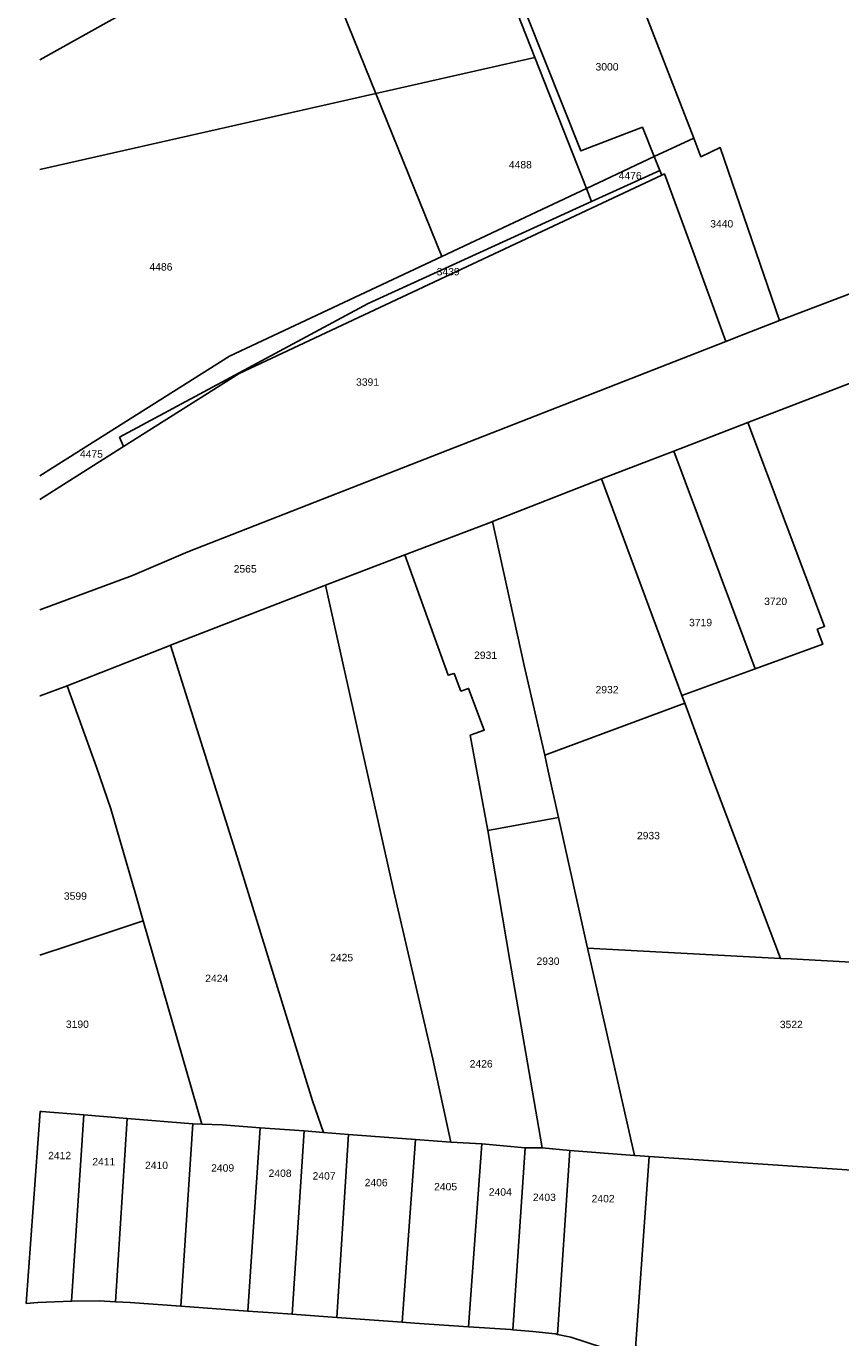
# Model space of a CAD drawing. Header units: metres. Extents: x 174165 to 174891, y 461922 to 462936.
# Tile 14 of 23: x 174166 to 174276, y 462645 to 462822. Entities that reach past the tile are written whole.
import ezdxf

# ---------------------------------------------------------------- set-up
doc = ezdxf.new("R2010")
doc.units = ezdxf.units.M
doc.layers.add('B-XX-KG-GRENS_PERCEEL-G', color=213, linetype='Continuous')
doc.layers.add('B-XX-KG-GRENS_PERCEEL-T20', color=213, linetype='Continuous')
doc.styles.add('NLCS-ISO-M500-T20', font='NLCS-ISO.ttf', dxfattribs={"height": 1})

msp = doc.modelspace()

# ---------------------------------------------------------------- linework, layer by layer
at = {"layer": 'B-XX-KG-GRENS_PERCEEL-G', "lineweight": -3, "flags": 128}
for points in [[(174226.83, 462881.6), (174211.5, 462875.92), (174234.44, 462817.64)], [(174227, 462881.16), (174220.61, 462878.74), (174224.47, 462868.73), (174219.99, 462867.18), (174223.6, 462857.55), (174228.08, 462859.1), (174241.35, 462826.49), (174233.28, 462823.43), (174240.64, 462804.99), (174248.97, 462808.19), (174250.57, 462804.24)], [(174255.91, 462806.74), (174227, 462881.16)], [(174167.47, 462817.3), (174203.04, 462837.19), (174212.92, 462812.76)], [(174267.49, 462782.06), (174341.36, 462810.11), (174373.36, 462822.56), (174384.37, 462826.65)], [(174234.44, 462817.64), (174212.92, 462812.76)], [(174241.41, 462799.93), (174234.44, 462817.64)], [(174212.92, 462812.76), (174167.47, 462802.46)], [(174212.92, 462812.76), (174221.83, 462790.73)], [(174250.57, 462804.24), (174255.91, 462806.74)], [(174267.49, 462782.06), (174259.51, 462805.44), (174256.89, 462804.21), (174255.91, 462806.74)], [(174241.41, 462799.93), (174250.57, 462804.24)], [(174250.57, 462804.24), (174251.34, 462802.35)], [(174251.34, 462802.35), (174242.11, 462798.15)], [(174251.59, 462801.72), (174251.34, 462802.35)], [(174251.59, 462801.72), (174194.44, 462774.88), (174178.82, 462765.02)], [(174260.27, 462779.23), (174255.77, 462791.48), (174251.95, 462801.89), (174251.59, 462801.72)], [(174221.83, 462790.73), (174241.41, 462799.93)], [(174241.41, 462799.93), (174242.11, 462798.15)], [(174242.11, 462798.15), (174211.89, 462784.36), (174178.25, 462766.28)], [(174167.47, 462761.07), (174193.14, 462777.26), (174221.83, 462790.73)], [(174260.27, 462779.23), (174262.65, 462780.16), (174267.49, 462782.06)], [(174167.47, 462742.95), (174180.01, 462747.57), (174187.49, 462750.76), (174211.73, 462760.24), (174260.27, 462779.23)], [(174283.05, 462775.9), (174263.22, 462768.26)], [(174263.22, 462768.26), (174253.22, 462764.4)], [(174264.23, 462734.95), (174273.37, 462738.28), (174272.62, 462740.3), (174273.6, 462740.67), (174263.22, 462768.26)], [(174178.25, 462766.28), (174178.82, 462765.02)], [(174178.82, 462765.02), (174167.47, 462757.86)], [(174253.22, 462764.4), (174243.46, 462760.64)], [(174264.23, 462734.95), (174253.22, 462764.4)], [(174243.46, 462760.64), (174228.71, 462754.88)], [(174243.46, 462760.64), (174254.32, 462731.33)], [(174216.86, 462750.38), (174228.52, 462754.8), (174228.71, 462754.88)], [(174228.71, 462754.88), (174232.99, 462735.43), (174235.76, 462723.28)], [(174216.86, 462750.38), (174206.11, 462746.27)], [(174228.06, 462713.09), (174225.69, 462725.98), (174227.59, 462726.67), (174225.46, 462732.32), (174224.44, 462731.95), (174223.51, 462734.34), (174222.69, 462734.11), (174218.93, 462744.62), (174216.86, 462750.38)], [(174206.11, 462746.27), (174205.9, 462746.19), (174185.14, 462738.14)], [(174223.07, 462670.97), (174220.64, 462682.18), (174215.38, 462704.84), (174211.21, 462723.36), (174206.11, 462746.27)], [(174185.14, 462738.14), (174184.98, 462738.09), (174171.17, 462732.67)], [(174205.83, 462672.27), (174204.38, 462676.56), (174194.19, 462709.53), (174185.14, 462738.14)], [(174254.32, 462731.33), (174264.23, 462734.95)], [(174171.17, 462732.67), (174167.52, 462731.32), (174167.47, 462731.3)], [(174181.48, 462700.9), (174180.45, 462704.52), (174177.09, 462716.03), (174175.14, 462721.65), (174171.17, 462732.67)], [(174235.76, 462723.28), (174254.73, 462730.33)], [(174254.73, 462730.33), (174254.32, 462731.33)], [(174267.66, 462695.79), (174258.24, 462720.71), (174254.73, 462730.33)], [(174235.76, 462723.28), (174236.24, 462721.13), (174237.64, 462714.87)], [(174237.64, 462714.87), (174228.06, 462713.09)], [(174241.57, 462697.2), (174237.64, 462714.87)], [(174235.4, 462670.2), (174231.06, 462695.52), (174228.06, 462713.09)], [(174181.48, 462700.9), (174171.6, 462697.6), (174167.47, 462696.23)], [(174189.38, 462673.39), (174181.48, 462700.9)], [(174267.66, 462695.79), (174241.57, 462697.2)], [(174241.57, 462697.2), (174241.61, 462697.02), (174247.89, 462669.17)], [(174291.83, 462694.49), (174269.1, 462695.72), (174267.66, 462695.79)], [(174167.53, 462675.1), (174165.65, 462649.14)], [(174167.47, 462675.1), (174167.53, 462675.1)], [(174167.53, 462675.1), (174167.71, 462675.09), (174173.43, 462674.63)], [(174171.77, 462649.46), (174173.43, 462674.63)], [(174173.43, 462674.63), (174179.32, 462674.17)], [(174179.32, 462674.17), (174177.72, 462649.37)], [(174179.32, 462674.17), (174188.2, 462673.44)], [(174188.2, 462673.44), (174186.58, 462648.77)], [(174188.2, 462673.44), (174189.38, 462673.39)], [(174197.27, 462672.88), (174192.14, 462673.28), (174189.38, 462673.39)], [(174195.64, 462648.11), (174197.27, 462672.88)], [(174197.27, 462672.88), (174203.23, 462672.47)], [(174201.6, 462647.68), (174203.23, 462672.47)], [(174203.23, 462672.47), (174205.83, 462672.27)], [(174205.83, 462672.27), (174209.23, 462672)], [(174207.66, 462647.24), (174209.23, 462672)], [(174209.23, 462672), (174218.27, 462671.32)], [(174218.27, 462671.32), (174216.48, 462646.61)], [(174218.27, 462671.32), (174223.07, 462670.97)], [(174223.07, 462670.97), (174227.26, 462670.72)], [(174227.26, 462670.72), (174225.48, 462645.99)], [(174227.26, 462670.72), (174233.12, 462670.2)], [(174231.45, 462645.58), (174233.12, 462670.2)], [(174233.12, 462670.2), (174235.4, 462670.2)], [(174235.4, 462670.2), (174239.18, 462669.84)], [(174237.49, 462644.96), (174239.18, 462669.84)], [(174239.18, 462669.84), (174247.89, 462669.17)], [(174247.89, 462669.17), (174248.05, 462669.16), (174249.87, 462669.01)], [(174249.87, 462669.01), (174247.92, 462641.15)], [(174249.87, 462669.01), (174277.99, 462667.13)], [(174165.65, 462649.14), (174167.23, 462649.26), (174171.77, 462649.46)], [(174171.77, 462649.46), (174171.83, 462649.46), (174175.51, 462649.49), (174177.72, 462649.37)], [(174177.72, 462649.37), (174179.69, 462649.27), (174186.58, 462648.77)], [(174186.58, 462648.77), (174195.64, 462648.11)], [(174201.6, 462647.68), (174199.06, 462647.86), (174195.64, 462648.11)], [(174207.66, 462647.24), (174201.6, 462647.68)], [(174216.48, 462646.61), (174207.66, 462647.24)], [(174225.48, 462645.99), (174218.16, 462646.49), (174216.48, 462646.61)], [(174225.48, 462645.99), (174231.19, 462645.6), (174231.45, 462645.58)], [(174231.45, 462645.58), (174234.14, 462645.33), (174237.17, 462645.03), (174237.49, 462644.96)], [(174237.49, 462644.96), (174239.31, 462644.57), (174243.57, 462643.2), (174247.92, 462641.15)]]:
    msp.add_lwpolyline(points, dxfattribs=at)

# ---------------------------------------------------------------- texts
at = {"layer": 'B-XX-KG-GRENS_PERCEEL-T20', "lineweight": -3, "char_height": 1, "width": 6, "attachment_point": 5, "style": 'NLCS-ISO-M500-T20'}
for s, insert in [('{\\fArial|b0|i0;3000}', (174244.19, 462816.36)), ('{\\fArial|b0|i0;4488}', (174232.47, 462803.12)), ('{\\fArial|b0|i0;4476}', (174247.32, 462801.64)), ('{\\fArial|b0|i0;3440}', (174259.7, 462795.13)), ('{\\fArial|b0|i0;4486}', (174183.87, 462789.31)), ('{\\fArial|b0|i0;3439}', (174222.71, 462788.65)), ('{\\fArial|b0|i0;3391}', (174211.81, 462773.73)), ('{\\fArial|b0|i0;4475}', (174174.47, 462764)), ('{\\fArial|b0|i0;2565}', (174195.26, 462748.47)), ('{\\fArial|b0|i0;3720}', (174266.99, 462744.08)), ('{\\fArial|b0|i0;3719}', (174256.84, 462741.21)), ('{\\fArial|b0|i0;2931}', (174227.77, 462736.79)), ('{\\fArial|b0|i0;2932}', (174244.19, 462732.14)), ('{\\fArial|b0|i0;2933}', (174249.79, 462712.4)), ('{\\fArial|b0|i0;3599}', (174172.3, 462704.23)), ('{\\fArial|b0|i0;2425}', (174208.3, 462695.91)), ('{\\fArial|b0|i0;2930}', (174236.21, 462695.42)), ('{\\fArial|b0|i0;2424}', (174191.41, 462693.1)), ('{\\fArial|b0|i0;3190}', (174172.57, 462686.89)), ('{\\fArial|b0|i0;3522}', (174269.11, 462686.86)), ('{\\fArial|b0|i0;2426}', (174227.17, 462681.54)), ('{\\fArial|b0|i0;2412}', (174170.17, 462669.14)), ('{\\fArial|b0|i0;2411}', (174176.14, 462668.31)), ('{\\fArial|b0|i0;2410}', (174183.27, 462667.81)), ('{\\fArial|b0|i0;2409}', (174192.21, 462667.46)), ('{\\fArial|b0|i0;2408}', (174199.98, 462666.74)), ('{\\fArial|b0|i0;2407}', (174205.93, 462666.38)), ('{\\fArial|b0|i0;2406}', (174212.97, 462665.48)), ('{\\fArial|b0|i0;2405}', (174222.36, 462664.93)), ('{\\fArial|b0|i0;2404}', (174229.76, 462664.21)), ('{\\fArial|b0|i0;2403}', (174235.72, 462663.49)), ('{\\fArial|b0|i0;2402}', (174243.66, 462663.31))]:
    msp.add_mtext(s, dxfattribs=dict(at, insert=insert))

doc.saveas('drawing.dxf')
